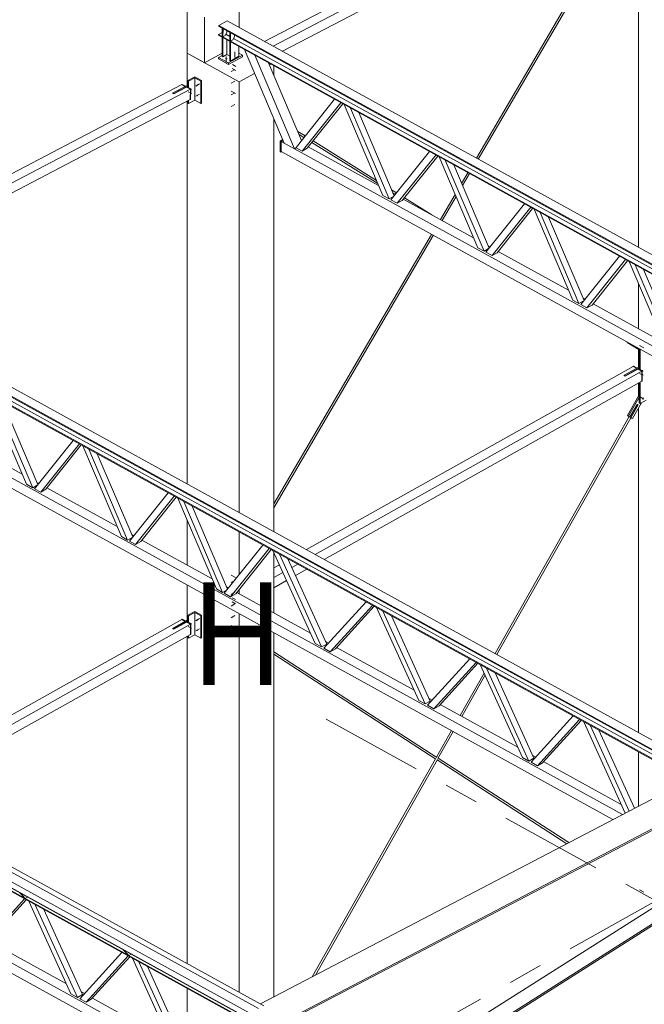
# Model space of a CAD drawing. Header units: millimetres. Extents: x -260 to 160, y -50 to 247.
# Tile 49 of 74: x -165 to -146, y 180 to 209. Entities that reach past the tile are written whole.
import ezdxf

# ---------------------------------------------------------------- set-up
doc = ezdxf.new("R2010")
doc.units = ezdxf.units.MM
for name, pattern in [('XKITLINE00', [0]), ('XKITLINE02', [4, 2, -2]), ('XKITLINE03', [6, 3, -1, 1, -1])]:
    doc.linetypes.add(name, pattern=pattern)
for name, color, linetype, lineweight in [('Element', 2, 'Continuous', 0), ('Spoina', 1, 'Continuous', 0), ('Śruba', 3, 'Continuous', 0)]:
    doc.layers.add(name, color=color, linetype=linetype, lineweight=lineweight)
doc.styles.add('ARIAL', font='ARIAL.TTF')

msp = doc.modelspace()

# ---------------------------------------------------------------- hatches: boundary and pattern name
at = {"layer": 'Śruba'}
for points in [[(-158.589, 207.693), (-158.595, 207.694), (-158.6, 207.696), (-158.605, 207.698), (-158.609, 207.701), (-158.612, 207.704), (-158.614, 207.707), (-158.615, 207.711), (-158.614, 207.714), (-158.612, 207.717), (-158.609, 207.72), (-158.605, 207.723), (-158.6, 207.725), (-158.595, 207.727), (-158.589, 207.728), (-158.583, 207.728), (-158.576, 207.728), (-158.57, 207.727), (-158.565, 207.725), (-158.56, 207.723), (-158.556, 207.72), (-158.553, 207.717), (-158.551, 207.714), (-158.55, 207.711), (-158.551, 207.707), (-158.553, 207.704), (-158.556, 207.701), (-158.56, 207.698), (-158.565, 207.696), (-158.57, 207.694), (-158.576, 207.693), (-158.583, 207.693)], [(-159.414, 206.938), (-159.412, 206.933), (-159.411, 206.929), (-159.411, 206.925), (-159.411, 206.921), (-159.413, 206.918), (-159.414, 206.915), (-159.417, 206.913), (-159.419, 206.912), (-159.422, 206.912), (-159.426, 206.913), (-159.429, 206.915), (-159.433, 206.917), (-159.436, 206.92), (-159.439, 206.924), (-159.442, 206.928), (-159.444, 206.932), (-159.445, 206.937), (-159.446, 206.941), (-159.446, 206.945), (-159.446, 206.949), (-159.445, 206.952), (-159.443, 206.955), (-159.441, 206.957), (-159.438, 206.958), (-159.435, 206.958), (-159.432, 206.957), (-159.428, 206.956), (-159.425, 206.953), (-159.422, 206.95), (-159.418, 206.946), (-159.416, 206.942)], [(-159.634, 206.715), (-159.631, 206.719), (-159.628, 206.722), (-159.624, 206.724), (-159.621, 206.726), (-159.618, 206.727), (-159.615, 206.727), (-159.612, 206.726), (-159.61, 206.724), (-159.608, 206.722), (-159.607, 206.718), (-159.606, 206.715), (-159.606, 206.71), (-159.607, 206.706), (-159.609, 206.701), (-159.611, 206.697), (-159.614, 206.693), (-159.617, 206.689), (-159.62, 206.686), (-159.623, 206.684), (-159.627, 206.682), (-159.63, 206.681), (-159.633, 206.681), (-159.636, 206.682), (-159.638, 206.684), (-159.64, 206.686), (-159.641, 206.69), (-159.641, 206.694), (-159.641, 206.698), (-159.64, 206.702), (-159.639, 206.707), (-159.637, 206.711)], [(-159.631, 206.836), (-159.628, 206.839), (-159.625, 206.843), (-159.621, 206.845), (-159.618, 206.847), (-159.614, 206.847), (-159.611, 206.847), (-159.609, 206.846), (-159.606, 206.845), (-159.605, 206.842), (-159.604, 206.839), (-159.603, 206.835), (-159.603, 206.831), (-159.604, 206.826), (-159.606, 206.822), (-159.608, 206.817), (-159.61, 206.813), (-159.613, 206.81), (-159.617, 206.806), (-159.62, 206.804), (-159.624, 206.802), (-159.627, 206.802), (-159.63, 206.802), (-159.633, 206.803), (-159.635, 206.804), (-159.637, 206.807), (-159.638, 206.81), (-159.638, 206.814), (-159.638, 206.818), (-159.637, 206.823), (-159.636, 206.827), (-159.634, 206.832)], [(-159.414, 206.641), (-159.412, 206.636), (-159.411, 206.632), (-159.411, 206.628), (-159.411, 206.624), (-159.413, 206.621), (-159.414, 206.618), (-159.417, 206.616), (-159.419, 206.615), (-159.422, 206.615), (-159.426, 206.616), (-159.429, 206.618), (-159.433, 206.62), (-159.436, 206.623), (-159.439, 206.627), (-159.442, 206.631), (-159.444, 206.635), (-159.445, 206.64), (-159.446, 206.644), (-159.446, 206.648), (-159.446, 206.652), (-159.445, 206.656), (-159.443, 206.658), (-159.441, 206.66), (-159.438, 206.661), (-159.435, 206.661), (-159.432, 206.66), (-159.428, 206.659), (-159.425, 206.656), (-159.422, 206.653), (-159.418, 206.649), (-159.416, 206.645)], [(-146.423, 198.599), (-146.42, 198.603), (-146.417, 198.606), (-146.413, 198.608), (-146.41, 198.61), (-146.406, 198.611), (-146.403, 198.611), (-146.401, 198.61), (-146.398, 198.608), (-146.397, 198.605), (-146.395, 198.602), (-146.395, 198.598), (-146.395, 198.594), (-146.396, 198.59), (-146.398, 198.585), (-146.4, 198.581), (-146.402, 198.577), (-146.405, 198.573), (-146.409, 198.57), (-146.412, 198.567), (-146.416, 198.566), (-146.419, 198.565), (-146.422, 198.565), (-146.425, 198.566), (-146.427, 198.568), (-146.429, 198.57), (-146.43, 198.574), (-146.43, 198.577), (-146.43, 198.582), (-146.429, 198.586), (-146.428, 198.59), (-146.425, 198.595)], [(-146.423, 198.48), (-146.42, 198.484), (-146.417, 198.487), (-146.413, 198.49), (-146.41, 198.491), (-146.406, 198.492), (-146.403, 198.492), (-146.401, 198.491), (-146.398, 198.489), (-146.397, 198.487), (-146.395, 198.483), (-146.395, 198.48), (-146.395, 198.475), (-146.396, 198.471), (-146.398, 198.466), (-146.4, 198.462), (-146.402, 198.458), (-146.405, 198.454), (-146.409, 198.451), (-146.412, 198.449), (-146.416, 198.447), (-146.419, 198.446), (-146.422, 198.446), (-146.425, 198.447), (-146.427, 198.449), (-146.429, 198.452), (-146.43, 198.455), (-146.43, 198.459), (-146.43, 198.463), (-146.429, 198.467), (-146.428, 198.472), (-146.425, 198.476)], [(-146.412, 197.794), (-146.408, 197.798), (-146.404, 197.802), (-146.399, 197.805), (-146.395, 197.808), (-146.391, 197.809), (-146.387, 197.809), (-146.383, 197.807), (-146.38, 197.805), (-146.378, 197.802), (-146.377, 197.798), (-146.376, 197.793), (-146.376, 197.787), (-146.378, 197.782), (-146.38, 197.776), (-146.382, 197.77), (-146.386, 197.765), (-146.389, 197.76), (-146.394, 197.756), (-146.398, 197.753), (-146.403, 197.751), (-146.407, 197.75), (-146.411, 197.75), (-146.414, 197.751), (-146.417, 197.753), (-146.419, 197.757), (-146.421, 197.761), (-146.421, 197.766), (-146.421, 197.771), (-146.42, 197.777), (-146.418, 197.783), (-146.415, 197.788)], [(-159.628, 191.204), (-159.625, 191.208), (-159.622, 191.211), (-159.619, 191.213), (-159.615, 191.215), (-159.612, 191.216), (-159.609, 191.216), (-159.606, 191.215), (-159.604, 191.213), (-159.602, 191.21), (-159.601, 191.207), (-159.6, 191.203), (-159.601, 191.199), (-159.602, 191.195), (-159.603, 191.19), (-159.605, 191.186), (-159.608, 191.181), (-159.611, 191.178), (-159.614, 191.175), (-159.617, 191.172), (-159.621, 191.171), (-159.624, 191.17), (-159.627, 191.17), (-159.63, 191.171), (-159.632, 191.173), (-159.634, 191.175), (-159.635, 191.178), (-159.636, 191.182), (-159.635, 191.186), (-159.634, 191.191), (-159.633, 191.195), (-159.631, 191.2)], [(-159.414, 191.306), (-159.412, 191.302), (-159.411, 191.297), (-159.411, 191.293), (-159.411, 191.289), (-159.413, 191.286), (-159.414, 191.283), (-159.417, 191.281), (-159.419, 191.28), (-159.422, 191.28), (-159.426, 191.281), (-159.429, 191.283), (-159.433, 191.285), (-159.436, 191.288), (-159.439, 191.292), (-159.442, 191.296), (-159.444, 191.3), (-159.445, 191.305), (-159.446, 191.309), (-159.446, 191.314), (-159.446, 191.317), (-159.445, 191.321), (-159.443, 191.323), (-159.441, 191.325), (-159.438, 191.326), (-159.435, 191.326), (-159.432, 191.325), (-159.428, 191.324), (-159.425, 191.321), (-159.422, 191.318), (-159.418, 191.315), (-159.416, 191.31)], [(-159.628, 191.085), (-159.625, 191.089), (-159.622, 191.092), (-159.619, 191.094), (-159.615, 191.096), (-159.612, 191.097), (-159.609, 191.097), (-159.606, 191.096), (-159.604, 191.094), (-159.602, 191.091), (-159.601, 191.088), (-159.6, 191.084), (-159.601, 191.08), (-159.602, 191.076), (-159.603, 191.071), (-159.605, 191.067), (-159.608, 191.063), (-159.611, 191.059), (-159.614, 191.056), (-159.617, 191.053), (-159.621, 191.052), (-159.624, 191.051), (-159.627, 191.051), (-159.63, 191.052), (-159.632, 191.054), (-159.634, 191.056), (-159.635, 191.06), (-159.636, 191.063), (-159.635, 191.068), (-159.634, 191.072), (-159.633, 191.077), (-159.631, 191.081)], [(-159.414, 191.009), (-159.412, 191.005), (-159.411, 191), (-159.411, 190.996), (-159.411, 190.992), (-159.413, 190.989), (-159.414, 190.986), (-159.417, 190.984), (-159.419, 190.983), (-159.422, 190.983), (-159.426, 190.984), (-159.429, 190.986), (-159.433, 190.988), (-159.436, 190.991), (-159.439, 190.995), (-159.442, 190.999), (-159.444, 191.003), (-159.445, 191.008), (-159.446, 191.012), (-159.446, 191.017), (-159.446, 191.02), (-159.445, 191.024), (-159.443, 191.026), (-159.441, 191.028), (-159.438, 191.029), (-159.435, 191.029), (-159.432, 191.028), (-159.428, 191.027), (-159.425, 191.024), (-159.422, 191.021), (-159.418, 191.018), (-159.416, 191.014)]]:
    msp.add_hatch(color=256, dxfattribs=at).paths.add_polyline_path(points, flags=17)

# ---------------------------------------------------------------- linework, layer by layer
at = {"layer": 'Element', "linetype": 'XKITLINE00', "lineweight": 0}
for p, q in [((-157.467, 208.218), (-146.681, 213.864)), ((-146.427, 213.724), (-157.213, 208.079)), ((-156.936, 207.926), (-146.435, 213.423)), ((-151.217, 204.777), (-146.542, 212.752)), ((-146.52, 202.19), (-146.52, 212.675)), ((-151.267, 204.804), (-146.808, 212.412)), ((-158.208, 208.626), (-158.208, 209.491)), ((-159.721, 209.207), (-159.721, 207.871)), ((-159.213, 207.591), (-159.213, 208.928)), ((-158.803, 208.685), (-158.804, 208.66)), ((-158.552, 208.816), (-158.803, 208.685)), ((-158.803, 208.685), (-131.481, 193.637)), ((-158.552, 208.816), (-131.23, 193.769)), ((-158.81, 208.419), (-158.811, 208.395)), ((-158.699, 208.477), (-158.81, 208.419)), ((-158.81, 208.419), (-131.488, 193.372)), ((-158.804, 208.66), (-131.482, 193.613)), ((-158.696, 208.601), (-158.702, 208.363)), ((-158.676, 208.59), (-158.696, 208.601)), ((-158.696, 208.601), (-158.696, 208.601)), ((-158.676, 208.59), (-158.682, 208.352)), ((-158.676, 208.59), (-158.676, 208.59)), ((-158.614, 208.387), (-158.562, 208.474)), ((-158.591, 208.427), (-158.476, 208.364)), ((-158.562, 208.474), (-158.561, 208.527)), ((-158.473, 208.478), (-158.479, 208.24)), ((-158.453, 208.467), (-158.473, 208.478)), ((-158.473, 208.478), (-158.473, 208.478)), ((-158.453, 208.467), (-158.459, 208.229)), ((-158.452, 208.467), (-158.453, 208.467)), ((-158.339, 208.351), (-158.338, 208.404)), ((-158.811, 208.395), (-131.489, 193.348)), ((-158.704, 208.337), (-158.704, 208.337)), ((-158.704, 208.337), (-158.684, 208.325)), ((-158.704, 207.778), (-158.704, 208.337)), ((-158.702, 208.363), (-158.682, 208.352)), ((-158.684, 208.325), (-158.684, 208.325)), ((-158.684, 208.325), (-158.684, 207.766)), ((-158.682, 208.352), (-158.614, 208.387)), ((-158.565, 207.833), (-158.565, 208.26)), ((-158.481, 208.214), (-158.481, 208.214)), ((-158.481, 208.214), (-158.461, 208.203)), ((-158.481, 207.655), (-158.481, 208.214)), ((-158.479, 208.24), (-158.459, 208.229)), ((-158.461, 208.203), (-158.461, 208.203)), ((-158.461, 208.203), (-158.461, 207.643)), ((-158.459, 208.229), (-158.391, 208.264)), ((-158.391, 208.264), (-158.339, 208.351)), ((-158.367, 208.304), (-131.485, 193.499)), ((-159.721, 207.871), (-159.213, 207.591)), ((-159.721, 207.871), (-158.199, 207.033)), ((-159.721, 206.931), (-159.721, 207.871)), ((-159.213, 207.591), (-158.704, 207.877)), ((-158.684, 207.766), (-158.565, 207.833)), ((-158.565, 207.833), (-158.481, 207.787)), ((-158.209, 207.784), (-158.209, 208.064)), ((-158.209, 207.868), (-158.109, 207.813)), ((-158.051, 207.977), (-157.748, 207.81)), ((-158.05, 207.977), (-158.051, 207.977)), ((-158.051, 207.977), (-156.889, 205.246)), ((-158.704, 207.806), (-158.805, 207.749)), ((-158.805, 207.749), (-158.805, 207.702)), ((-158.805, 207.749), (-158.511, 207.587)), ((-158.805, 207.702), (-158.511, 207.54)), ((-158.704, 207.778), (-158.684, 207.766)), ((-158.511, 207.587), (-158.109, 207.813)), ((-158.109, 207.765), (-158.511, 207.54)), ((-158.511, 207.54), (-158.511, 207.587)), ((-158.481, 207.655), (-158.461, 207.643)), ((-158.461, 207.643), (-158.209, 207.784)), ((-158.109, 207.813), (-158.109, 207.765)), ((-157.748, 207.81), (-156.586, 205.079)), ((-157.748, 207.81), (-157.748, 207.81)), ((-156.377, 205.321), (-157.341, 207.586)), ((-157.316, 207.527), (-157.276, 207.55)), ((-158.199, 207.033), (-157.755, 207.281)), ((-157.193, 207.238), (-157.193, 207.504)), ((-159.871, 206.96), (-159.881, 206.954)), ((-159.771, 206.904), (-159.871, 206.96)), ((-159.706, 207.07), (-159.505, 207.183)), ((-159.706, 206.869), (-159.706, 207.07)), ((-159.681, 207.057), (-159.706, 207.07)), ((-159.505, 207.155), (-159.681, 207.057)), ((-159.681, 206.855), (-159.681, 207.057)), ((-159.505, 207.183), (-159.302, 207.071)), ((-159.505, 206.502), (-159.505, 207.155)), ((-159.327, 207.057), (-159.505, 207.155)), ((-159.302, 207.071), (-159.327, 207.057)), ((-159.327, 206.404), (-159.327, 207.057)), ((-159.302, 206.418), (-159.302, 207.071)), ((-158.199, 194.438), (-158.199, 207.033)), ((-170.67, 201.307), (-159.881, 206.954)), ((-159.628, 206.815), (-170.417, 201.167)), ((-160.144, 206.709), (-159.706, 206.938)), ((-160.118, 206.695), (-160.144, 206.709)), ((-160.144, 206.694), (-160.144, 206.709)), ((-160.144, 206.694), (-160.119, 206.68)), ((-160.119, 206.68), (-159.742, 206.878)), ((-160.118, 206.695), (-160.119, 206.68)), ((-159.706, 206.911), (-160.118, 206.695)), ((-159.881, 206.954), (-159.781, 206.899)), ((-159.881, 206.954), (-159.781, 206.899)), ((-159.732, 206.883), (-159.742, 206.878)), ((-159.742, 206.878), (-159.628, 206.815)), ((-159.742, 206.878), (-159.628, 206.815)), ((-159.618, 206.82), (-159.732, 206.883)), ((-159.635, 206.513), (-159.628, 206.815)), ((-159.628, 206.815), (-159.635, 206.513)), ((-159.618, 206.82), (-159.628, 206.815)), ((-159.625, 206.519), (-159.618, 206.82)), ((-170.14, 201.015), (-159.635, 206.513)), ((-159.721, 195.276), (-159.721, 206.469)), ((-159.706, 206.417), (-159.706, 206.476)), ((-159.706, 206.417), (-159.681, 206.403)), ((-159.681, 206.403), (-159.505, 206.502)), ((-159.681, 206.403), (-159.681, 206.49)), ((-159.635, 206.513), (-159.625, 206.519)), ((-159.505, 206.502), (-159.327, 206.404)), ((-159.327, 206.404), (-159.302, 206.418)), ((-156.54, 205.118), (-155.413, 206.524)), ((-156.363, 205.012), (-155.232, 206.424)), ((-155.174, 206.392), (-156.212, 205.097)), ((-154.001, 203.712), (-155.132, 206.369)), ((-153.819, 203.612), (-154.95, 206.269)), ((-153.671, 203.703), (-154.706, 206.135)), ((-157.193, 193.884), (-157.193, 205.962)), ((-157.193, 205.956), (-157.19, 205.954)), ((-156.49, 205.585), (-156.273, 205.451)), ((-157.004, 205.31), (-156.933, 205.35)), ((-156.988, 205.302), (-157.004, 205.31)), ((-157.004, 204.984), (-157.004, 205.31)), ((-156.988, 205.302), (-156.927, 205.336)), ((-156.988, 204.975), (-156.988, 205.302)), ((-156.976, 205.294), (-156.922, 205.324)), ((-156.976, 204.997), (-156.976, 205.294)), ((-156.976, 205.294), (-156.889, 205.246)), ((-156.586, 205.079), (-156.889, 205.246)), ((-156.451, 205.494), (-156.309, 205.406)), ((-156.079, 205.263), (-154.151, 204.063)), ((-156.043, 205.307), (-154.189, 204.154)), ((-157.004, 204.984), (-156.988, 204.975)), ((-156.988, 204.975), (-156.962, 204.99)), ((-156.976, 204.997), (-134.022, 192.355)), ((-156.586, 205.079), (-156.536, 205.108)), ((-156.586, 205.08), (-133.745, 192.5)), ((-156.536, 205.108), (-156.363, 205.012)), ((-156.212, 205.097), (-156.363, 205.012)), ((-156.181, 205.136), (-154.125, 204.004)), ((-153.767, 203.583), (-152.636, 204.995)), ((-153.586, 203.483), (-152.455, 204.895)), ((-152.397, 204.863), (-153.435, 203.568)), ((-151.224, 202.182), (-152.355, 204.84)), ((-151.043, 202.082), (-152.174, 204.74)), ((-150.895, 202.174), (-151.93, 204.606)), ((-151.7, 204.066), (-151.517, 204.378)), ((-151.672, 204.001), (-151.467, 204.351)), ((-153.746, 203.879), (-153.602, 203.789)), ((-153.819, 203.612), (-154.001, 203.712)), ((-153.683, 203.688), (-153.819, 203.612)), ((-153.586, 203.483), (-153.767, 203.583)), ((-153.707, 203.787), (-153.638, 203.744)), ((-153.7, 203.769), (-153.643, 203.738)), ((-153.435, 203.568), (-153.586, 203.483)), ((-153.404, 203.606), (-151.349, 202.474)), ((-153.372, 203.646), (-152.573, 203.149)), ((-152.319, 203.009), (-151.889, 203.744)), ((-152.27, 202.982), (-151.861, 203.679)), ((-150.991, 202.054), (-149.86, 203.466)), ((-150.809, 201.954), (-149.678, 203.366)), ((-149.62, 203.334), (-150.658, 202.038)), ((-148.448, 200.653), (-149.578, 203.311)), ((-148.266, 200.553), (-149.397, 203.211)), ((-148.118, 200.644), (-149.153, 203.076)), ((-157.193, 194.695), (-152.575, 202.573)), ((-157.193, 194.582), (-152.525, 202.546)), ((-151.043, 202.082), (-151.224, 202.182)), ((-150.907, 202.159), (-151.043, 202.082)), ((-150.923, 202.24), (-150.866, 202.209)), ((-150.627, 202.077), (-148.572, 200.945)), ((-171.752, 201.902), (-144.43, 186.855)), ((-150.809, 201.954), (-150.991, 202.054)), ((-150.658, 202.038), (-150.809, 201.954)), ((-148.214, 200.524), (-147.083, 201.936)), ((-148.032, 200.424), (-146.902, 201.836)), ((-146.844, 201.805), (-147.882, 200.509)), ((-145.671, 199.124), (-146.802, 201.782)), ((-172.01, 201.506), (-144.689, 186.458)), ((-172.004, 201.747), (-144.682, 186.699)), ((-172.003, 201.771), (-144.682, 186.724)), ((-145.489, 199.024), (-146.62, 201.682)), ((-145.341, 199.115), (-146.376, 201.547)), ((-172.011, 201.482), (-144.689, 186.434)), ((-171.568, 201.39), (-144.685, 186.585)), ((-146.52, 199.815), (-146.52, 201.12)), ((-148.266, 200.553), (-148.448, 200.653)), ((-148.13, 200.629), (-148.266, 200.553)), ((-148.146, 200.711), (-148.09, 200.68)), ((-148.032, 200.424), (-148.214, 200.524)), ((-147.882, 200.509), (-148.032, 200.424)), ((-147.85, 200.548), (-145.795, 199.416)), ((-146.852, 199.417), (-146.85, 199.421)), ((-146.822, 199.4), (-146.852, 199.417)), ((-146.852, 199.417), (-146.506, 199.201)), ((-146.819, 199.404), (-146.822, 199.4)), ((-146.822, 199.4), (-146.506, 199.203)), ((-146.52, 198.693), (-146.52, 199.21)), ((-146.506, 198.631), (-146.506, 199.231)), ((-146.475, 198.614), (-146.475, 199.214)), ((-156.239, 193.359), (-146.681, 198.716)), ((-146.944, 198.456), (-146.506, 198.701)), ((-146.506, 198.673), (-146.918, 198.442)), ((-146.918, 198.427), (-146.541, 198.639)), ((-146.671, 198.721), (-146.681, 198.716)), ((-146.681, 198.716), (-146.58, 198.66)), ((-146.681, 198.716), (-146.58, 198.66)), ((-146.57, 198.666), (-146.671, 198.721)), ((-146.531, 198.644), (-146.541, 198.639)), ((-146.541, 198.639), (-146.427, 198.576)), ((-146.541, 198.639), (-146.427, 198.576)), ((-146.417, 198.581), (-146.531, 198.644)), ((-155.985, 193.219), (-146.427, 198.576)), ((-146.918, 198.442), (-146.944, 198.456)), ((-146.944, 198.441), (-146.944, 198.456)), ((-146.944, 198.441), (-146.918, 198.427)), ((-146.918, 198.442), (-146.918, 198.427)), ((-146.417, 198.581), (-146.427, 198.576)), ((-146.427, 198.576), (-146.427, 198.279)), ((-146.427, 198.279), (-146.427, 198.576)), ((-146.417, 198.285), (-146.417, 198.581)), ((-170.176, 198.084), (-147.272, 185.469)), ((-169.786, 198.166), (-146.996, 185.614)), ((-155.718, 193.072), (-146.427, 198.279)), ((-146.52, 197.857), (-146.52, 198.227)), ((-146.506, 197.649), (-146.506, 198.235)), ((-146.475, 197.632), (-146.475, 198.252)), ((-146.427, 198.279), (-146.417, 198.285)), ((-164.425, 195.269), (-165.555, 197.926)), ((-164.243, 195.169), (-165.374, 197.826)), ((-146.506, 197.883), (-146.849, 197.276)), ((-146.506, 197.812), (-146.819, 197.259)), ((-164.095, 195.26), (-165.13, 197.692)), ((-150.67, 190.291), (-146.539, 197.591)), ((-146.563, 197.605), (-146.774, 197.232)), ((-146.534, 197.588), (-146.745, 197.215)), ((-146.437, 197.654), (-146.7, 197.188)), ((-146.563, 197.605), (-146.557, 197.602)), ((-146.553, 197.6), (-146.563, 197.605)), ((-146.544, 197.594), (-146.553, 197.6)), ((-146.539, 197.591), (-146.544, 197.594)), ((-146.539, 197.591), (-146.534, 197.588)), ((-146.539, 197.591), (-146.534, 197.588)), ((-146.52, 188.006), (-146.52, 197.507)), ((-146.506, 197.649), (-146.475, 197.632)), ((-146.475, 197.632), (-146.305, 197.728)), ((-150.72, 190.319), (-146.799, 197.246)), ((-146.849, 197.276), (-146.819, 197.259)), ((-146.849, 197.276), (-146.804, 197.249)), ((-146.819, 197.259), (-146.774, 197.232)), ((-146.774, 197.232), (-146.804, 197.249)), ((-146.751, 197.217), (-146.731, 197.205)), ((-146.745, 197.215), (-146.75, 197.218)), ((-146.7, 197.188), (-146.745, 197.215)), ((-146.7, 197.188), (-146.731, 197.205)), ((-166.604, 196.693), (-164.549, 195.561)), ((-164.191, 195.14), (-163.06, 196.552)), ((-164.009, 195.04), (-162.878, 196.452)), ((-162.821, 196.42), (-163.858, 195.125)), ((-161.648, 193.739), (-162.779, 196.397)), ((-161.466, 193.639), (-162.597, 196.297)), ((-161.318, 193.731), (-162.353, 196.163)), ((-164.243, 195.169), (-164.425, 195.269)), ((-164.107, 195.245), (-164.243, 195.169)), ((-164.123, 195.326), (-164.067, 195.295)), ((-163.827, 195.163), (-161.772, 194.032)), ((-184.96, 194.994), (-157.638, 179.946)), ((-184.96, 194.994), (-157.638, 179.946)), ((-157.487, 180.025), (-184.809, 195.073)), ((-164.009, 195.04), (-164.191, 195.14)), ((-163.858, 195.125), (-164.009, 195.04)), ((-161.414, 193.611), (-160.283, 195.023)), ((-161.233, 193.511), (-160.102, 194.923)), ((-160.044, 194.891), (-161.082, 193.595)), ((-158.871, 192.21), (-160.002, 194.868)), ((-158.041, 179.715), (-185.363, 194.762)), ((-185.362, 194.751), (-158.04, 179.703)), ((-185.212, 194.853), (-157.89, 179.805)), ((-185.211, 194.853), (-157.89, 179.805)), ((-185.211, 194.591), (-158.04, 179.627)), ((-158.69, 192.11), (-159.821, 194.768)), ((-158.542, 192.201), (-159.577, 194.633)), ((-185.211, 194.568), (-158.04, 179.603)), ((-159.721, 192.902), (-159.721, 194.206)), ((-161.466, 193.639), (-161.648, 193.739)), ((-161.347, 193.797), (-161.29, 193.766)), ((-158.199, 192.629), (-158.199, 193.875)), ((-161.33, 193.716), (-161.466, 193.639)), ((-161.233, 193.511), (-161.414, 193.611)), ((-161.082, 193.595), (-161.233, 193.511)), ((-161.051, 193.634), (-158.996, 192.502)), ((-158.638, 192.082), (-157.507, 193.493)), ((-158.456, 191.982), (-157.325, 193.393)), ((-157.267, 193.362), (-158.305, 192.066)), ((-155.981, 190.619), (-157.215, 193.333)), ((-157.193, 191.51), (-157.193, 193.284)), ((-155.794, 190.516), (-157.028, 193.23)), ((-157.193, 192.824), (-157.026, 192.917)), ((-156.776, 193.091), (-155.644, 190.6)), ((-156.764, 193.064), (-156.746, 193.075)), ((-156.662, 192.84), (-156.492, 192.935)), ((-157.193, 192.542), (-156.924, 192.693)), ((-156.554, 192.603), (-156.225, 192.788)), ((-159.721, 191.295), (-159.721, 192.325)), ((-157.193, 192.245), (-156.817, 192.456)), ((-158.69, 192.11), (-158.871, 192.21)), ((-158.554, 192.187), (-158.69, 192.11)), ((-158.456, 191.982), (-158.638, 192.082)), ((-158.57, 192.268), (-158.513, 192.237)), ((-158.305, 192.066), (-158.456, 191.982)), ((-158.274, 192.105), (-156.117, 190.917)), ((-158.199, 192.064), (-158.199, 192.199)), ((-155.726, 190.478), (-154.492, 191.833)), ((-155.54, 190.375), (-154.306, 191.73)), ((-154.256, 191.703), (-155.389, 190.46)), ((-183.377, 191.471), (-160.063, 178.631)), ((-159.706, 191.439), (-159.505, 191.551)), ((-159.706, 191.233), (-159.706, 191.439)), ((-159.681, 191.425), (-159.706, 191.439)), ((-159.505, 191.523), (-159.681, 191.425)), ((-159.681, 191.219), (-159.681, 191.425)), ((-159.505, 191.551), (-159.302, 191.44)), ((-159.505, 190.87), (-159.505, 191.523)), ((-159.327, 191.426), (-159.505, 191.523)), ((-159.302, 191.44), (-159.327, 191.426)), ((-159.327, 190.772), (-159.327, 191.426)), ((-159.302, 190.786), (-159.302, 191.44)), ((-158.199, 180.417), (-158.199, 191.487)), ((-152.951, 188.95), (-154.185, 191.664)), ((-152.765, 188.847), (-153.999, 191.561)), ((-153.746, 191.422), (-152.614, 188.932)), ((-183.377, 191.174), (-160.322, 178.477)), ((-168.857, 186.287), (-159.881, 191.318)), ((-168.603, 186.147), (-159.627, 191.178)), ((-160.144, 191.058), (-159.706, 191.304)), ((-159.706, 191.275), (-160.119, 191.044)), ((-160.119, 191.029), (-159.741, 191.241)), ((-159.871, 191.323), (-159.881, 191.318)), ((-159.881, 191.318), (-159.78, 191.262)), ((-159.881, 191.318), (-159.78, 191.262)), ((-159.77, 191.268), (-159.871, 191.323)), ((-159.731, 191.246), (-159.741, 191.241)), ((-159.741, 191.241), (-159.627, 191.178)), ((-159.741, 191.241), (-159.627, 191.178)), ((-159.617, 191.184), (-159.731, 191.246)), ((-159.617, 191.184), (-159.627, 191.178)), ((-159.627, 190.881), (-159.627, 191.178)), ((-159.627, 191.178), (-159.627, 190.881)), ((-159.617, 190.887), (-159.617, 191.184)), ((-168.336, 186), (-159.627, 190.881)), ((-160.119, 191.044), (-160.144, 191.058)), ((-160.144, 191.043), (-160.144, 191.058)), ((-160.144, 191.043), (-160.119, 191.029)), ((-160.119, 191.044), (-160.119, 191.029)), ((-159.681, 190.771), (-159.505, 190.87)), ((-159.681, 190.771), (-159.681, 190.851)), ((-159.627, 190.881), (-159.617, 190.887)), ((-159.505, 190.87), (-159.327, 190.772)), ((-157.193, 180.277), (-157.193, 190.933)), ((-159.721, 181.256), (-159.721, 190.829)), ((-159.706, 190.785), (-159.706, 190.837)), ((-159.706, 190.785), (-159.681, 190.771)), ((-159.327, 190.772), (-159.302, 190.786)), ((-155.794, 190.516), (-155.981, 190.619)), ((-155.644, 190.6), (-155.794, 190.516)), ((-155.678, 190.675), (-155.591, 190.627)), ((-157.193, 190.369), (-152.422, 187.286)), ((-157.193, 190.301), (-152.45, 187.236)), ((-155.54, 190.375), (-155.726, 190.478)), ((-155.389, 190.46), (-155.54, 190.375)), ((-155.355, 190.497), (-153.087, 189.248)), ((-152.696, 188.809), (-151.462, 190.165)), ((-152.51, 188.707), (-151.276, 190.062)), ((-151.226, 190.035), (-152.359, 188.791)), ((-149.921, 187.281), (-151.155, 189.996)), ((-151.744, 188.509), (-151.043, 189.748)), ((-149.735, 187.178), (-150.969, 189.893)), ((-150.716, 189.754), (-149.584, 187.263)), ((-151.694, 188.481), (-151.014, 189.684)), ((-152.765, 188.847), (-152.951, 188.95)), ((-152.614, 188.932), (-152.765, 188.847)), ((-152.648, 189.006), (-152.561, 188.958)), ((-152.325, 188.828), (-150.057, 187.58)), ((-152.51, 188.707), (-152.696, 188.809)), ((-152.359, 188.791), (-152.51, 188.707)), ((-149.666, 187.141), (-148.432, 188.496)), ((-149.48, 187.038), (-148.246, 188.393)), ((-148.197, 188.366), (-149.329, 187.123)), ((-146.912, 185.658), (-148.126, 188.327)), ((-152.432, 187.292), (-151.993, 188.069)), ((-152.391, 187.25), (-151.943, 188.042)), ((-146.799, 185.717), (-147.939, 188.224)), ((-146.646, 185.797), (-147.686, 188.085)), ((-146.52, 185.863), (-146.52, 187.443)), ((-156.069, 180.866), (-152.46, 187.242)), ((-155.976, 180.914), (-152.405, 187.225)), ((-152.412, 187.212), (-148.623, 184.762)), ((-152.384, 187.261), (-148.565, 184.793)), ((-149.735, 187.178), (-149.921, 187.281)), ((-149.584, 187.263), (-149.735, 187.178)), ((-149.48, 187.038), (-149.666, 187.141)), ((-149.618, 187.338), (-149.531, 187.29)), ((-149.329, 187.123), (-149.48, 187.038)), ((-149.295, 187.16), (-147.027, 185.911)), ((-157.578, 180.076), (-145.049, 186.633)), ((-156.535, 179.75), (-144.238, 186.186)), ((-156.454, 179.745), (-144.193, 186.161)), ((-151.608, 179.405), (-144.492, 183.912)), ((-150.939, 179.367), (-144.055, 183.727)), ((-150.87, 179.363), (-144.009, 183.708)), ((-165.71, 181.797), (-164.479, 183.149)), ((-164.43, 183.122), (-165.559, 181.882)), ((-164.612, 183.323), (-164.622, 183.328)), ((-164.471, 183.169), (-164.622, 183.328)), ((-164.461, 183.163), (-164.612, 183.323)), ((-164.461, 183.163), (-164.471, 183.169)), ((-164.392, 183.202), (-164.461, 183.163)), ((-163.122, 180.372), (-164.353, 183.08)), ((-162.935, 180.269), (-164.166, 182.977)), ((-163.914, 182.838), (-162.784, 180.354)), ((-165.525, 181.919), (-163.257, 180.67)), ((-161.582, 181.654), (-161.592, 181.66)), ((-161.441, 181.5), (-161.592, 181.66)), ((-161.431, 181.495), (-161.582, 181.654)), ((-162.867, 180.231), (-161.636, 181.583)), ((-162.68, 180.129), (-161.449, 181.481)), ((-161.4, 181.454), (-162.529, 180.213)), ((-161.431, 181.495), (-161.441, 181.5)), ((-161.362, 181.533), (-161.431, 181.495)), ((-160.092, 178.703), (-161.323, 181.411)), ((-159.95, 178.699), (-161.136, 181.308)), ((-159.801, 178.788), (-160.884, 181.169)), ((-159.721, 178.836), (-159.721, 180.529)), ((-162.935, 180.269), (-163.122, 180.372)), ((-162.784, 180.354), (-162.935, 180.269)), ((-162.68, 180.129), (-162.867, 180.231)), ((-162.818, 180.428), (-162.731, 180.38)), ((-162.529, 180.213), (-162.68, 180.129)), ((-162.495, 180.25), (-160.227, 179.001))]:
    msp.add_line(p, q, dxfattribs=at)
at = {"layer": 'Spoina', "linetype": 'XKITLINE03', "lineweight": 0}
for p, q in [((-247.974, 125.953), (-123.263, 195.846)), ((-155.656, 188.402), (102.04, 46.478))]:
    msp.add_line(p, q, dxfattribs=at)
at = {"layer": 'Śruba', "linetype": 'XKITLINE02', "lineweight": 0}
for p, q in [((-158.331, 207.742), (-158.331, 207.914)), ((-158.403, 207.541), (-158.302, 207.485)), ((-158.438, 207.334), (-158.327, 207.396)), ((-158.406, 207.42), (-158.305, 207.364)), ((-158.438, 206.993), (-158.327, 207.055)), ((-158.441, 206.762), (-158.314, 206.692)), ((-158.438, 206.651), (-158.327, 206.713)), ((-158.438, 206.31), (-158.327, 206.372)), ((-146.495, 199.331), (-146.368, 199.261)), ((-158.441, 192.613), (-158.314, 192.543)), ((-158.438, 192.393), (-158.327, 192.455)), ((-158.438, 192.051), (-158.327, 192.113)), ((-158.438, 191.71), (-158.327, 191.772)), ((-158.412, 191.953), (-158.31, 191.897)), ((-158.412, 191.834), (-158.31, 191.779)), ((-158.438, 191.368), (-158.327, 191.43)), ((-158.441, 191.137), (-158.314, 191.068)), ((-158.438, 191.027), (-158.327, 191.089)), ((-146.495, 183.417), (-146.368, 183.347))]:
    msp.add_line(p, q, dxfattribs=at)
at = {"layer": 'Śruba', "linetype": 'XKITLINE00', "lineweight": 0}
for p, q in [((-158.583, 207.601), (-158.583, 207.773)), ((-159.361, 206.973), (-159.471, 206.911)), ((-159.7, 206.746), (-159.598, 206.69)), ((-159.697, 206.866), (-159.595, 206.811)), ((-159.361, 206.676), (-159.471, 206.614)), ((-146.491, 198.631), (-146.39, 198.575)), ((-146.491, 198.512), (-146.39, 198.456)), ((-146.495, 197.832), (-146.368, 197.762)), ((-159.694, 191.235), (-159.593, 191.179)), ((-159.361, 191.341), (-159.471, 191.279)), ((-159.694, 191.116), (-159.593, 191.06)), ((-159.361, 191.044), (-159.471, 190.982))]:
    msp.add_line(p, q, dxfattribs=at)

# ---------------------------------------------------------------- texts
at = {"layer": 'Spoina', "style": 'ARIAL', "width": 0.85}
msp.add_text('H', height=3, dxfattribs=at).set_placement((-159.544, 189.402))

doc.saveas('drawing.dxf')
